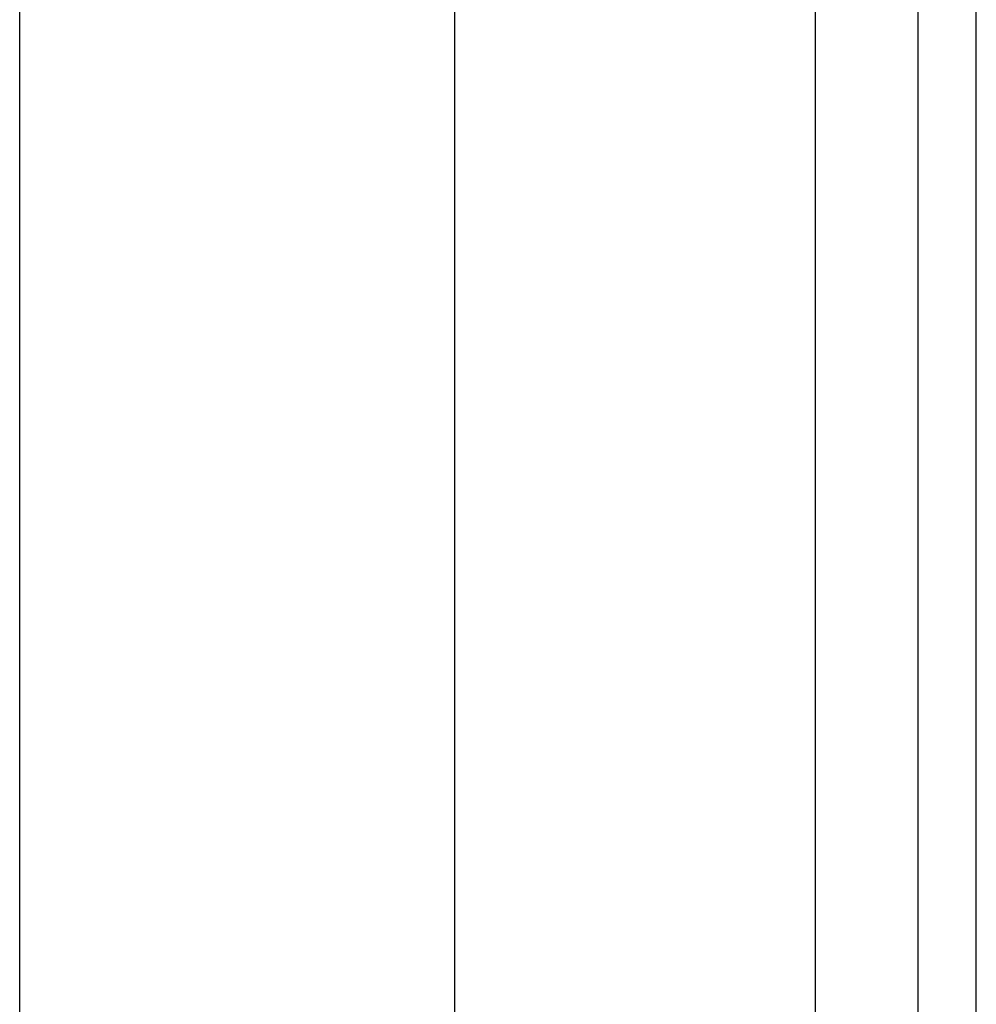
# Model space of a CAD drawing. Header units: inches. Extents: x 2 to 128, y 2 to 83.
# Tile 24 of 100: x 36.58 to 37.71, y 26.19 to 27.35. Entities that reach past the tile are written whole.
import ezdxf

# ---------------------------------------------------------------- set-up
doc = ezdxf.new("R2010")
doc.units = ezdxf.units.IN
doc.header["$LTSCALE"] = 7.686019
doc.header["$MEASUREMENT"] = 0
doc.layers.add('Visible Edges(ANSI)', color=7, linetype='Continuous', lineweight=25)
doc.layers.add('Visible Tangent Edges(ANSI)', color=7, linetype='Continuous', lineweight=25)

msp = doc.modelspace()

# ---------------------------------------------------------------- linework, layer by layer
at = {"layer": 'Visible Edges(ANSI)'}
for p, q in [((36.5759, 25.663), (36.5759, 29.5888)), ((37.0917, 28.521), (37.0917, 25.663)), ((37.6412, 28.0717), (37.6412, 24.7821)), ((37.7106, 24.7821), (37.7106, 28.0717))]:
    msp.add_line(p, q, dxfattribs=at)
at = {"layer": 'Visible Tangent Edges(ANSI)'}
msp.add_line((37.5193, 28.1652), (37.5193, 24.7821), dxfattribs=at)

doc.saveas('drawing.dxf')
